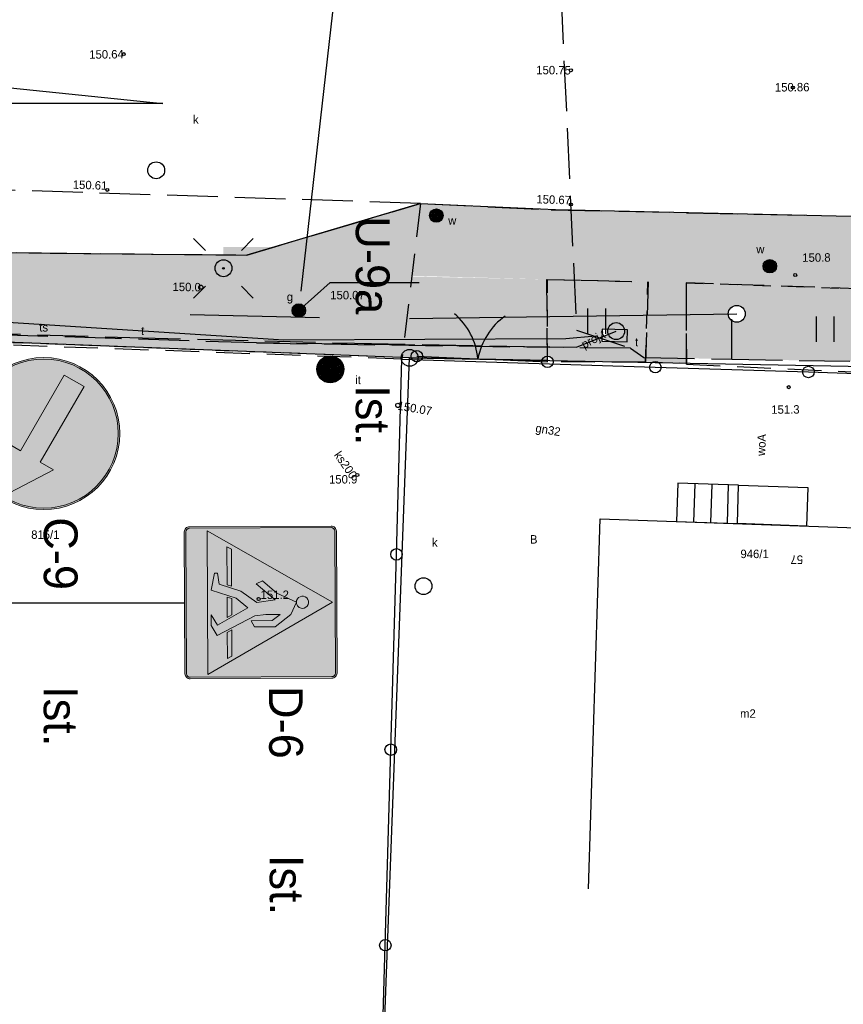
# Model space of a CAD drawing. Extents: x 7583285 to 7585126, y 6019995 to 6020809.
# Tile 12 of 54: x 7583789 to 7583813, y 6020670 to 6020699. Entities that reach past the tile are written whole.
import ezdxf
from ezdxf import colors
from ezdxf.entities.mleader import LeaderData, LeaderLine
from ezdxf.enums import TextEntityAlignment as Align
from ezdxf.math import Vec2, Vec3

# ---------------------------------------------------------------- set-up
doc = ezdxf.new("R2010")
doc.units = 0
doc.header["$MEASUREMENT"] = 0
for name, pattern in [('1_OTKC', [1.5, 1, -0.5]), ('1_OTKJ', [2, 1.5, -0.5]), ('1_OTZI', [1.5, 1, -0.5]), ('1_OTZT', [1.5, 1, -0.5]), ('3', [1, 0.5, -0.5]), ('3_EGBS', [0]), ('3_EGBSG', [0]), ('3_EGBU_A', [0]), ('4_SULO', [0]), ('4_SUPP_P', [2, 1.5, -0.5])]:
    doc.linetypes.add(name, pattern=pattern)
doc.layers.get('0').update_dxf_attribs({"linetype": 'CONTINUOUS', "lineweight": 5})
for name, color, linetype, lineweight in [('0 Krawężnik ', 1, 'CONTINUOUS', 30), ('0 Krawężnik najazdowy', 6, 'CONTINUOUS', 30), ('0 obrzeże', 51, '3', 30), ('Dzialki', 3, 'CONTINUOUS', 25)]:
    doc.layers.add(name, color=color, linetype=linetype, lineweight=lineweight)
for name, color, linetype in [('0 ozn pionowe', 7, 'CONTINUOUS'), ('0 Ozn poziome', 7, 'CONTINUOUS'), ('EADTD_T_0', 216, 'CONTINUOUS'), ('EGBB_E_T_0', 7, 'CONTINUOUS'), ('EGBB_L_0', 36, '3_EGBU_A'), ('EGBE_L_3', 7, '3_EGBS'), ('Numery_dzialek', 7, 'CONTINUOUS'), ('Numery_uzytkow', 3, 'CONTINUOUS'), ('OTK_L_0', 7, '1_OTKJ'), ('OTK_L_2', 7, '1_OTKC'), ('OTO_L_0', 7, 'CONTINUOUS'), ('OTO_L_1', 7, 'CONTINUOUS'), ('OTR_T_0', 7, 'CONTINUOUS'), ('OTR_T_1', 7, 'CONTINUOUS'), ('OTZ_E_T_0', 7, 'CONTINUOUS'), ('OTZ_L_3', 7, '1_OTZT'), ('OTZ_T_2', 7, 'CONTINUOUS'), ('P_SUTP_E_T_0', 30, 'CONTINUOUS'), ('P_SUTP_L_0', 30, '4_SUPP_P'), ('Punkty', 7, 'CONTINUOUS'), ('SUE_T_3', 7, 'CONTINUOUS'), ('SUER_T_0', 1, 'CONTINUOUS'), ('SUG_E_T_4', 52, 'CONTINUOUS'), ('SUG_T_2', 52, 'CONTINUOUS'), ('SUGP_E_T_0', 52, 'CONTINUOUS'), ('SUGR_T_0', 52, 'CONTINUOUS'), ('SUK_E_T_4', 36, 'CONTINUOUS'), ('SUK_T_3', 36, 'CONTINUOUS'), ('SUKP_E_T_0', 36, 'CONTINUOUS'), ('SUL_L_1', 7, '4_SULO'), ('SUP_E_T_1', 7, 'CONTINUOUS'), ('SUP_T_0', 7, 'CONTINUOUS'), ('SUP_T_2', 7, 'CONTINUOUS'), ('SUP_T_4', 7, 'CONTINUOUS'), ('SUTP_E_T_0', 30, 'CONTINUOUS'), ('SUW_E_T_2', 5, 'CONTINUOUS'), ('SUW_T_5', 5, 'CONTINUOUS'), ('SUWP_E_T_0', 5, 'CONTINUOUS')]:
    doc.layers.add(name, color=color, linetype=linetype)

# ---------------------------------------------------------------- blocks, each defined once
blk = doc.blocks.new('GRT')
at = {"linetype": 'Continuous'}
blk.add_circle((0, 0), 0.25, dxfattribs=at)
blk = doc.blocks.new('1_OTRN')
at = {"linetype": 'Continuous'}
blk.add_circle((0, 0), 0.045, dxfattribs=at)
blk = doc.blocks.new('1_OTRS')
at = {"linetype": 'Continuous'}
blk.add_circle((0, 0), 0.045, dxfattribs=at)
blk = doc.blocks.new('1_OTZI')
at = {"linetype": 'Continuous'}
for radius in [0.4, 0.375, 0.35, 0.325, 0.3, 0.275, 0.25, 0.225, 0.2, 0.175, 0.15, 0.125, 0.1, 0.075, 0.05, 0.025, 0.005]:
    blk.add_circle((0, 0), radius, dxfattribs=at)
blk = doc.blocks.new('1_OTZT')
at = {"linetype": 'Continuous'}
for p, q in [((-0.2625, -0.375), (-0.2625, 0.375)), ((0.2625, -0.375), (0.2625, 0.375))]:
    blk.add_line(p, q, dxfattribs=at)
blk = doc.blocks.new('4_SUEO_W')
at = {"linetype": 'Continuous'}
for p, q in [((-0.5303, 0.5303), (-0.8839, 0.8839)), ((0.5303, 0.5303), (0.8839, 0.8839)), ((-0.5303, -0.5303), (-0.8839, -0.8839)), ((0.5303, -0.5303), (0.8839, -0.8839))]:
    blk.add_line(p, q, dxfattribs=at)
blk.add_circle((0, 0), 0.025, dxfattribs=at)
blk = doc.blocks.new('4_SUPP')
at = {"linetype": 'Continuous'}
blk.add_circle((0, 0), 0.25, dxfattribs=at)
blk = doc.blocks.new('4_SUPS')
at = {"linetype": 'Continuous'}
blk.add_circle((0, 0), 0.0625, dxfattribs=at)
blk = doc.blocks.new('4_SUGW')
at = {"linetype": 'Continuous'}
for radius in [0.2, 0.175, 0.15, 0.125, 0.1, 0.075, 0.05, 0.025, 0.00715]:
    blk.add_circle((0, 0), radius, dxfattribs=at)
blk = doc.blocks.new('4_SUKS')
at = {"linetype": 'Continuous'}
blk.add_circle((0, 0), 0.25, dxfattribs=at)
blk = doc.blocks.new('4_SUPK')
at = {"linetype": 'Continuous'}
blk.add_circle((0, 0), 0.25, dxfattribs=at)
blk = doc.blocks.new('4_SUPW_B')
at = {"linetype": 'Continuous'}
for p, q in [((0.375, 0.175), (-0.375, 0.175)), ((-0.375, 0.175), (-0.375, -0.175)), ((0.375, -0.175), (0.375, 0.175)), ((-0.375, -0.175), (0.375, -0.175))]:
    blk.add_line(p, q, dxfattribs=at)
blk = doc.blocks.new('4_SUWW')
at = {"linetype": 'Continuous'}
for radius in [0.2, 0.175, 0.15, 0.125, 0.1, 0.075, 0.05, 0.025, 0.00715]:
    blk.add_circle((0, 0), radius, dxfattribs=at)
blk = doc.blocks.new('P_Opis_Pionowe')
for tag, p in [('Symbol', (0, 0)), ('Stan', (5, 0))]:
    blk.add_attdef(tag, p, '', height=1)
at = {"flags": 1}
for tag, p in [('Wielkość', (0, -1.2)), ('Odblaskowość', (0, -2.4)), ('Dodatkowe', (0, -3.6))]:
    blk.add_attdef(tag, p, '', height=1, dxfattribs=at)
blk = doc.blocks.new('C-9_')
at = {"true_color": 0xffffff}
h = blk.add_hatch(color=7, dxfattribs=at)
h.dxf.hatch_style = 1
h.paths.add_polyline_path([(-450, 450, 1), (450, 450, 1)])
h.paths.add_polyline_path([(-441, 450, 1), (441, 450, 1)], flags=16)
at = {"true_color": 0x1d1d1d}
h = blk.add_hatch(color=250, dxfattribs=at)
h.paths.add_polyline_path([(220.5, 831.9, 1), (-220.5, 68.1, 1)])
h.paths.add_polyline_path([(215.1, 507.6), (350.7, 247.5), (57.6, 234.9), (102.6, 312.8), (-345.5, 571.5), (-278, 688.5), (170.1, 429.7)], flags=16)
at = {"true_color": 0xffffff}
h = blk.add_hatch(color=7, dxfattribs=at)
h.dxf.hatch_style = 1
h.paths.add_polyline_path([(-345.5, 571.5), (102.6, 312.8), (57.6, 234.9), (350.7, 247.5), (215.1, 507.6), (170.1, 429.7), (-278, 688.5)])
at = {"color": 7, "true_color": 0xffffff}
blk.add_lwpolyline([(450, 450, 1), (-450, 450, 1)], format="xyb", close=True, dxfattribs=at)
at = {"color": 250, "true_color": 0x1d1d1d}
blk.add_lwpolyline([(441, 450, 1), (-441, 450, 1)], format="xyb", close=True, dxfattribs=at)
at = {"color": 7, "true_color": 0xffffff}
blk.add_lwpolyline([(215.1, 507.6), (350.7, 247.5), (57.6, 234.9), (102.6, 312.8), (-345.5, 571.5), (-278, 688.5), (170.1, 429.7)], close=True, dxfattribs=at)
blk = doc.blocks.new('D-6_')
at = {"true_color": 0x000000}
h = blk.add_hatch(color=18, dxfattribs=at)
h.dxf.hatch_style = 1
edge = h.paths.add_edge_path()
edge.add_line((-369.1, 382.1), (241.8, 993.1))
edge = h.paths.add_edge_path()
edge.add_line((-241.8, 254.9), (369.1, 865.8))
at = {"true_color": 0xffffff}
h = blk.add_hatch(color=7, dxfattribs=at)
h.dxf.hatch_style = 1
h.paths.add_polyline_path([(-450, 30, 0.414214), (-420, 0), (0, 0), (420, 0, 0.414214), (450, 30), (450, 870, 0.414214), (420, 900), (-420, 900, 0.414214), (-450, 870)])
h.paths.add_polyline_path([(-441, 30, 0.414214), (-420, 9), (420, 9, 0.414214), (441, 30), (441, 870, 0.414214), (420, 891), (-420, 891, 0.414214), (-441, 870)], flags=16)
h.paths.add_polyline_path([(-390, 240), (-390, 795), (-240, 795), (-240, 613.1), (90, 613.1), (90, 877.5), (292.5, 877.5), (292.5, 22.5), (90, 22.5), (90, 421.9), (-240, 421.9), (-240, 240)], flags=0)
h.paths.add_polyline_path([(-382.5, 247.5), (-382.5, 787.5), (-247.5, 787.5), (-247.5, 613.1), (-247.5, 247.5)], flags=0)
at = {"true_color": 0x1d1d1d}
h = blk.add_hatch(color=250, dxfattribs=at)
h.dxf.hatch_style = 1
h.paths.add_polyline_path([(-420, 9), (420, 9, 0.414214), (441, 30), (441, 870, 0.414214), (420, 891), (-420, 891, 0.414214), (-441, 870), (-441, 30, 0.414214)])
at = {"true_color": 0xffffff}
h = blk.add_hatch(color=7, dxfattribs=at)
h.dxf.hatch_style = 1
h.paths.add_polyline_path([(-426, 135), (0, 876), (426, 135)])
at = {"true_color": 0x000000}
h = blk.add_hatch(color=18, dxfattribs=at)
h.dxf.hatch_style = 1
h.paths.add_polyline_path([(-175.5, 194.6), (-175.5, 176.6), (-73.8, 157.5), (-27, 305.7), (30.9, 373.2), (133.5, 193.5), (72.6, 157.2), (135, 157.2), (195.4, 191.7), (78.8, 414.3), (72, 481.2), (72, 565.2), (108, 517.2), (108, 393.4), (144, 413.7), (144, 535.2), (72, 627.7), (0, 661.2), (-54, 546.9), (-128.3, 460.8), (-110.8, 423.9), (-14.4, 535.2), (0, 427.2), (-67.5, 332.7), (-110.4, 204.1)])
h.paths.add_polyline_path([(-330.7, 251.7), (-317.2, 278.7), (-96.9, 278.7), (-105.9, 251.7)])
h.paths.add_polyline_path([(36, 697.2, 2.414214), (0, 661.2, 0.414214)])
h.paths.add_polyline_path([(162, 278.7), (176.1, 251.7), (330.7, 251.7), (317.2, 278.7)])
h.paths.add_polyline_path([(-32.7, 251.7), (-24.2, 278.7), (72.4, 278.7), (87.8, 251.7)])
at = {"color": 7, "true_color": 0xffffff}
for points in [[(-420, 0), (420, 0, 0.414214), (450, 30), (450, 870, 0.414214), (420, 900), (-420, 900, 0.414214), (-450, 870), (-450, 30, 0.414214)], [(-420, 9), (420, 9, 0.414214), (441, 30), (441, 870, 0.414214), (420, 891), (-420, 891, 0.414214), (-441, 870), (-441, 30, 0.414214), (-420, 9)]]:
    blk.add_lwpolyline(points, format="xyb", close=True, dxfattribs=at)
blk.add_lwpolyline([(-426, 135), (0, 876), (426, 135)], close=True, dxfattribs=at)
at = {"color": 18, "true_color": 0x000000}
blk.add_lwpolyline([(36, 697.2, 2.414214), (0, 661.2, 0.414214)], format="xyb", close=True, dxfattribs=at)
for points in [[(-175.5, 194.6), (-175.5, 176.6), (-73.8, 157.5), (-27, 305.7), (30.9, 373.2), (133.5, 193.5), (72.6, 157.2), (135, 157.2), (195.4, 191.7), (78.8, 414.3), (72, 481.2), (72, 565.2), (108, 517.2), (108, 393.4), (144, 413.7), (144, 535.2), (72, 627.7), (0, 661.2), (-54, 546.9), (-128.3, 460.8), (-110.8, 423.9), (-14.4, 535.2), (0, 427.2), (-67.5, 332.7), (-110.4, 204.1)], [(-330.7, 251.7), (-317.2, 278.7), (-96.9, 278.7), (-105.9, 251.7)], [(-32.7, 251.7), (-24.2, 278.7), (72.4, 278.7), (87.8, 251.7)], [(162, 278.7), (176.1, 251.7), (330.7, 251.7), (317.2, 278.7)]]:
    blk.add_lwpolyline(points, close=True, dxfattribs=at)
blk = doc.blocks.new('U-9b_')
at = {"true_color": 0x000000}
h = blk.add_hatch(color=18, dxfattribs=at)
h.paths.add_polyline_path([(250, 750), (-250, 250), (-250, 500), (250, 1000)])
h.paths.add_polyline_path([(250, 1250), (0, 1250), (-250, 1000), (-250, 750)])
h.paths.add_polyline_path([(250, 500), (-250, 0), (0, 0), (250, 250)])
at = {"true_color": 0xe1e1e1}
h = blk.add_hatch(color=254, dxfattribs=at)
h.paths.add_polyline_path([(250, 1250), (-250, 750), (-250, 500), (250, 1000)])
h.paths.add_polyline_path([(250, 500), (-250, 0), (-250, 250), (250, 750)])
h.paths.add_polyline_path([(-250, 1000), (-250, 1250), (0, 1250)])
h.paths.add_polyline_path([(250, 0), (0, 0), (250, 250)])

msp = doc.modelspace()

# ---------------------------------------------------------------- hatches: boundary and pattern name
at = {"lineweight": 30}
h = msp.add_hatch(color=256, dxfattribs=at)
h.dxf.hatch_style = 1
h.set_gradient(color1=(173, 173, 173), color2=(143, 143, 143), one_color=1, tint=0.47)
h.paths.add_polyline_path([(7584184.03, 6020688.51), (7584184.031, 6020686.51), (7584178.714, 6020686.51), (7584176.46, 6020686.51), (7584176.474, 6020685.823), (7584174.546, 6020685.784), (7584174.496, 6020686.51), (7584163.62, 6020686.51), (7584163.65, 6020685.562), (7584159.577, 6020685.433), (7584159.577, 6020686.573), (7584139.588, 6020686.604), (7584132.31, 6020686.604), (7584132.301, 6020685.049), (7584129.979, 6020685.03), (7584129.983, 6020686.611), (7584116.751, 6020686.67), (7584110.397, 6020686.67), (7584107.426, 6020686.51), (7584096, 6020686.51), (7584096.066, 6020684.156), (7584095.028, 6020684.155), (7584094.91, 6020686.47), (7584090.79, 6020686.45), (7584087.38, 6020686.5), (7584076.799, 6020686.5), (7584072.031, 6020686.5), (7584063.27, 6020686.437), (7584063.279, 6020684.188), (7584062.17, 6020684.22), (7584062.172, 6020686.49), (7584049.78, 6020686.5), (7584046.255, 6020686.78), (7584038.409, 6020686.989), (7584034.778, 6020687.086), (7584020.493, 6020687.518), (7584014.844, 6020687.619), (7583996.64, 6020687.906), (7583996.64, 6020685.863), (7583995.64, 6020685.863), (7583995.64, 6020687.886), (7583992.069, 6020687.886), (7583988.622, 6020688.013), (7583985.939, 6020688.013), (7583981.93, 6020687.765), (7583955.77, 6020687.575), (7583955.77, 6020686.07), (7583954.26, 6020686.07), (7583954.249, 6020687.588), (7583940.36, 6020687.47), (7583932.205, 6020686.457), (7583932.202, 6020687.581), (7583908.883, 6020687.917), (7583895.47, 6020688.454), (7583879.431, 6020690.274), (7583871.509, 6020690.557), (7583850.73, 6020691.44), (7583837.31, 6020690.63), (7583824.719, 6020690.63), (7583820.29, 6020690.88), (7583816.81, 6020690.8), (7583808.51, 6020691.09), (7583808.51, 6020688.714), (7583807.301, 6020688.755), (7583807.38, 6020691.12), (7583804.4, 6020691.19), (7583800.384, 6020691.296), (7583800.32, 6020688.87), (7583766.736, 6020690.08), (7583766.953, 6020690.832), (7583767.612, 6020692.057), (7583774.909, 6020692.004), (7583775.984, 6020691.939), (7583779.62, 6020692.04), (7583783.71, 6020692.04), (7583795.5, 6020691.91), (7583800.64, 6020693.44), (7583804.51, 6020693.25), (7583816.78, 6020692.99), (7583820.29, 6020692.88), (7583823.06, 6020692.75), (7583831.23, 6020692.43), (7583837.31, 6020692.745), (7583850.73, 6020693.44), (7583875.346, 6020692.44), (7583879.431, 6020692.274), (7583880.102, 6020692.247), (7583895.705, 6020690.525), (7583905.884, 6020690.209), (7583908.883, 6020690.117), (7583932.826, 6020689.714), (7583948.721, 6020689.587), (7583981.93, 6020689.965), (7583985.902, 6020690.012), (7583988.58, 6020690.044), (7583992.069, 6020690.086), (7583997.407, 6020690.086), (7584009.084, 6020689.773), (7584020.422, 6020689.518), (7584034.778, 6020689.086), (7584046.21, 6020688.78), (7584060.778, 6020688.677), (7584073.362, 6020688.67), (7584090.798, 6020688.67), (7584110.425, 6020688.67), (7584138.543, 6020688.573), (7584165.71, 6020688.573)])
h.paths.add_polyline_path([(7583755.187, 6020695.111), (7583754.885, 6020693.143), (7583760.83, 6020692.23), (7583761.245, 6020690.946), (7583761.322, 6020690.248), (7583751.485, 6020690.549), (7583751.578, 6020693.341), (7583746.91, 6020693.53), (7583726.307, 6020694.557), (7583707.51, 6020695.44), (7583709.508, 6020697.365), (7583734.856, 6020696.127)])
h.paths.add_polyline_path([(7583702.142, 6020697.67), (7583703.303, 6020695.65), (7583688.945, 6020695.982), (7583668.249, 6020696.589), (7583670.04, 6020698.557)])
h = msp.add_hatch(color=256, dxfattribs=at)
h.dxf.hatch_style = 1
h.set_gradient(color1=(204, 102, 102), color2=(155, 77, 77), one_color=1, tint=0.47)
h.paths.add_polyline_path([(7583756.734, 6020695.037), (7583770.674, 6020694.403), (7583770.659, 6020694.392), (7583769.564, 6020693.879), (7583768.593, 6020693.168), (7583767.612, 6020692.057), (7583766.953, 6020690.832), (7583766.728, 6020690.08), (7583761.319, 6020690.248), (7583761.245, 6020690.946), (7583760.83, 6020692.23), (7583760.22, 6020693.28), (7583759.86, 6020693.61), (7583759.854, 6020693.604), (7583758.038, 6020694.755)])
h.paths.add_polyline_path([(7583702.387, 6020697.256, 0.367892), (7583702.425, 6020697.3, 0.097239), (7583702.422, 6020697.317), (7583708.59, 6020697.06), (7583708.15, 6020696.39), (7583707.51, 6020695.44), (7583703.319, 6020695.624), (7583703.32, 6020695.65), (7583702.76, 6020696.61)])
h.paths.add_polyline_path([(7583702.144, 6020697.666), (7583702.918, 6020697.638), (7583706.198, 6020697.505, 0.66896), (7583706.281, 6020697.501), (7583708.812, 6020697.398), (7583709.508, 6020697.365), (7583708.477, 6020696.372), (7583708.15, 6020696.39), (7583708.59, 6020697.06), (7583702.422, 6020697.317, 0.619921), (7583702.341, 6020697.323)])
h.paths.add_polyline_path([(7583800.334, 6020690.03), (7583800.375, 6020691.1), (7583800.382, 6020691.276), (7583804.38, 6020691.19), (7583804.389, 6020690.089), (7583803.097, 6020690.07), (7583801.778, 6020690.051)])
h.paths.add_polyline_path([(7583802.34, 6020688.84, 0.17179), (7583801.778, 6020690.051), (7583800.334, 6020690.03), (7583800.318, 6020688.823), (7583802.169, 6020688.847)])
h.paths.add_polyline_path([(7583804.4, 6020688.75), (7583804.389, 6020690.089), (7583803.097, 6020690.07, 0.402105), (7583802.74, 6020688.824)])
h.paths.add_polyline_path([(7583802.34, 6020688.84, 0.17179), (7583801.778, 6020690.051), (7583803.097, 6020690.07, 0.402105), (7583802.74, 6020688.824), (7583802.169, 6020688.847)])
h.paths.add_polyline_path([(7583702.317, 6020697.362), (7583702.317, 6020696.987), (7583703.484, 6020696.987), (7583703.484, 6020697.362)], flags=24)
h.paths.add_polyline_path([(7583702.317, 6020697.362), (7583702.317, 6020696.987), (7583703.484, 6020696.987), (7583703.484, 6020697.362)], flags=24)
h = msp.add_hatch(color=256, dxfattribs=at)
h.dxf.hatch_style = 1
h.set_gradient(color1=(191, 255, 127), color2=(191, 255, 127), one_color=1, tint=0.47)
h.paths.add_polyline_path([(7583808.51, 6020690.148), (7583808.51, 6020691.09), (7583816.81, 6020690.8), (7583816.753, 6020689.848), (7583816.684, 6020688.706), (7583815.39, 6020688.73), (7583809.85, 6020688.83), (7583809.85, 6020689.97, 0.618034), (7583810.25, 6020690.17, 1.007257), (7583809.75, 6020690.166)])
h.paths.add_polyline_path([(7583813.302, 6020689.977), (7583813.26, 6020689.605), (7583813.798, 6020689.543), (7583813.84, 6020689.915)], flags=24)
h.paths.add_polyline_path([(7583820.29, 6020689.636), (7583820.29, 6020690.88), (7583824.247, 6020690.656, 0.277696), (7583824.747, 6020690.532), (7583824.627, 6020688.41), (7583820.56, 6020688.485, 0.004634), (7583820.56, 6020688.49, 0.437869), (7583820.29, 6020688.739), (7583820.29, 6020689.636)])
h.paths.add_polyline_path([(7583805.598, 6020690.106), (7583806.123, 6020690.114), (7583807.341, 6020690.132), (7583807.37, 6020691.12), (7583805.191, 6020691.171), (7583805.241, 6020690.101)])
h.paths.add_polyline_path([(7583806.123, 6020690.114), (7583807.341, 6020690.132), (7583807.304, 6020688.879), (7583807.25, 6020688.88), (7583806.86, 6020689.15), (7583806.239, 6020689.359), (7583806.76, 6020689.344), (7583806.77, 6020689.694), (7583806.677, 6020689.696, 0.837548), (7583806.185, 6020689.711), (7583806.123, 6020689.713)])
h.paths.add_polyline_path([(7583806.928, 6020689.522), (7583806.928, 6020689.147), (7583807.219, 6020689.147), (7583807.219, 6020689.522)], flags=24)
h.paths.add_polyline_path([(7583804.4, 6020689.181), (7583804.47, 6020689.18), (7583806.86, 6020689.15), (7583807.25, 6020688.88), (7583807.304, 6020688.879), (7583807.3, 6020688.74), (7583807.127, 6020688.741), (7583804.565, 6020688.789, 0.348002), (7583804.4, 6020688.92), (7583804.4, 6020689.181)])
h.paths.add_polyline_path([(7583805.241, 6020690.101), (7583805.191, 6020691.171), (7583804.4, 6020691.19), (7583804.4, 6020690.089)])
h.paths.add_polyline_path([(7583804.4, 6020689.437), (7583804.4, 6020690.089), (7583805.241, 6020690.101), (7583805.26, 6020689.69), (7583805.598, 6020689.576), (7583805.776, 6020689.516), (7583804.94, 6020689.44)])
h.paths.add_polyline_path([(7583805.045, 6020689.29), (7583805.279, 6020688.848), (7583806.495, 6020689.49), (7583806.261, 6020689.932)], flags=24)
h.paths.add_polyline_path([(7583805.045, 6020689.29), (7583805.279, 6020688.848), (7583806.495, 6020689.49), (7583806.261, 6020689.932)], flags=24)
h.paths.add_polyline_path([(7583805.045, 6020689.29), (7583805.279, 6020688.848), (7583806.495, 6020689.49), (7583806.261, 6020689.932)], flags=24)
h = msp.add_hatch(color=256, dxfattribs=at)
h.dxf.hatch_style = 1
h.set_gradient(color1=(191, 255, 127), color2=(191, 255, 127), one_color=1, tint=0.47)
h.paths.add_polyline_path([(7583808.51, 6020690.148), (7583809.75, 6020690.166, 0.232254), (7583809.85, 6020689.97), (7583809.85, 6020688.83), (7583808.51, 6020688.856), (7583808.51, 6020690.148)])
h.paths.add_polyline_path([(7583804.4, 6020689.181), (7583804.47, 6020689.18), (7583806.86, 6020689.15), (7583807.25, 6020688.88), (7583807.304, 6020688.879), (7583807.3, 6020688.74), (7583807.127, 6020688.741), (7583804.565, 6020688.789, 0.348002), (7583804.4, 6020688.92), (7583804.4, 6020689.181)])
h.paths.add_polyline_path([(7583804.4, 6020689.19), (7583804.4, 6020689.19), (7583805.26, 6020689.18), (7583805.942, 6020689.46), (7583805.776, 6020689.516), (7583804.94, 6020689.44), (7583804.4, 6020689.437)])
h.paths.add_polyline_path([(7583805.598, 6020690.106), (7583806.123, 6020690.114), (7583806.123, 6020689.713), (7583806.02, 6020689.716), (7583806.014, 6020689.489), (7583805.942, 6020689.46), (7583805.776, 6020689.516), (7583805.598, 6020689.576), (7583805.598, 6020690.106)])
h.paths.add_polyline_path([(7583806.012, 6020689.436), (7583806.014, 6020689.489), (7583806.199, 6020689.565, 0.822095), (7583806.68, 6020689.66, 0.036618), (7583806.677, 6020689.696), (7583806.77, 6020689.694), (7583806.76, 6020689.344), (7583806.239, 6020689.359)])
h.paths.add_polyline_path([(7583805.26, 6020689.69), (7583805.598, 6020689.576), (7583805.598, 6020690.106), (7583805.241, 6020690.101)])
h.paths.add_polyline_path([(7583806.199, 6020689.565, -0.150015), (7583806.185, 6020689.711), (7583806.677, 6020689.696, -0.036618), (7583806.68, 6020689.66, -0.822095)])
h.paths.add_polyline_path([(7583805.045, 6020689.29), (7583805.279, 6020688.848), (7583806.495, 6020689.49), (7583806.261, 6020689.932)], flags=24)
h.paths.add_polyline_path([(7583805.045, 6020689.29), (7583805.279, 6020688.848), (7583806.495, 6020689.49), (7583806.261, 6020689.932)], flags=24)
h.paths.add_polyline_path([(7583805.045, 6020689.29), (7583805.279, 6020688.848), (7583806.495, 6020689.49), (7583806.261, 6020689.932)], flags=24)
h.paths.add_polyline_path([(7583805.045, 6020689.29), (7583805.279, 6020688.848), (7583806.495, 6020689.49), (7583806.261, 6020689.932)], flags=24)
h.paths.add_polyline_path([(7583805.045, 6020689.29), (7583805.279, 6020688.848), (7583806.495, 6020689.49), (7583806.261, 6020689.932)], flags=24)
h = msp.add_hatch(color=256, dxfattribs=at)
h.dxf.hatch_style = 1
h.set_gradient(color1=(191, 255, 127), color2=(191, 255, 127), one_color=1, tint=0.47)
h.paths.add_polyline_path([(7583804.4, 6020689.181), (7583804.47, 6020689.18), (7583806.86, 6020689.15), (7583807.25, 6020688.88), (7583807.304, 6020688.879), (7583807.3, 6020688.74), (7583807.127, 6020688.741), (7583804.565, 6020688.789, 0.348002), (7583804.4, 6020688.92), (7583804.4, 6020689.181)])
h.paths.add_polyline_path([(7583804.4, 6020689.181), (7583804.4, 6020689.19), (7583804.4, 6020689.19), (7583805.26, 6020689.18), (7583805.942, 6020689.46), (7583806.012, 6020689.436), (7583806.01, 6020689.366), (7583806.239, 6020689.359), (7583806.86, 6020689.15), (7583804.47, 6020689.18)])
h.paths.add_polyline_path([(7583806.185, 6020689.711, -0.837548), (7583806.677, 6020689.696)])
h.paths.add_polyline_path([(7583805.045, 6020689.29), (7583805.279, 6020688.848), (7583806.495, 6020689.49), (7583806.261, 6020689.932)], flags=24)
h.paths.add_polyline_path([(7583805.045, 6020689.29), (7583805.279, 6020688.848), (7583806.495, 6020689.49), (7583806.261, 6020689.932)], flags=24)
h.paths.add_polyline_path([(7583805.045, 6020689.29), (7583805.279, 6020688.848), (7583806.495, 6020689.49), (7583806.261, 6020689.932)], flags=24)

# ---------------------------------------------------------------- linework, layer by layer
at = {"layer": '0 Krawężnik ', "lineweight": 30}
for p, q in [((7583804.636, 6020693.258), (7583816.825, 6020692.989)), ((7583783.71, 6020692.04), (7583795.5, 6020691.91))]:
    msp.add_line(p, q, dxfattribs=at)
at = {"layer": '0 Krawężnik najazdowy', "lineweight": 30}
for p, q in [((7583800.64, 6020693.44), (7583795.5, 6020691.91)), ((7583800.64, 6020693.44), (7583804.636, 6020693.258)), ((7583804.4, 6020688.792), (7583800.32, 6020688.87))]:
    msp.add_line(p, q, dxfattribs=at)
at = {"layer": '0 obrzeże', "lineweight": 30}
for p, q in [((7583804.4, 6020688.792), (7583804.4, 6020691.19)), ((7583804.4, 6020691.19), (7583807.38, 6020691.12)), ((7583807.3, 6020688.74), (7583807.37, 6020691.12)), ((7583808.51, 6020688.68), (7583808.51, 6020691.09)), ((7583808.51, 6020691.09), (7583816.81, 6020690.8)), ((7583800.07, 6020688.88), (7583778.33, 6020689.707)), ((7583807.3, 6020688.74), (7583808.51, 6020688.714))]:
    msp.add_line(p, q, dxfattribs=at)
at = {"layer": '0 Ozn poziome', "lineweight": 30}
for p, q in [((7583783.704, 6020697.35), (7583793.015, 6020696.398)), ((7583793.015, 6020696.398), (7583783.704, 6020696.398))]:
    msp.add_line(p, q, dxfattribs=at)
at = {"layer": 'Dzialki'}
for p, q in [((7583800.32, 6020688.87), (7583778.33, 6020689.72)), ((7583799.2, 6020659.19), (7583800.32, 6020688.87)), ((7583800.32, 6020688.87), (7583820.31, 6020688.49))]:
    msp.add_line(p, q, dxfattribs=at)
at = {"layer": 'EGBB_L_0', "linetype": '3_EGBU_A'}
for p, q in [((7583805.61, 6020673.15), (7583805.96, 6020684.1)), ((7583805.96, 6020684.1), (7583816.12, 6020683.75))]:
    msp.add_line(p, q, dxfattribs=at)
at = {"layer": 'EGBE_L_3', "linetype": '3_EGBS'}
for p, q in [((7583808.26, 6020685.16), (7583808.22, 6020684.02)), ((7583808.26, 6020685.16), (7583808.22, 6020684.02)), ((7583808.76, 6020685.14), (7583808.72, 6020684)), ((7583809.26, 6020685.12), (7583809.22, 6020683.99)), ((7583809.75, 6020685.11), (7583809.72, 6020683.97)), ((7583810.02, 6020683.96), (7583810.05, 6020685.1)), ((7583810.05, 6020685.1), (7583812.1, 6020685.03)), ((7583812.1, 6020685.03), (7583812.06, 6020683.89)), ((7583808.22, 6020684.02), (7583810.02, 6020683.96)), ((7583812.06, 6020683.89), (7583810.02, 6020683.96))]:
    msp.add_line(p, q, dxfattribs=at)
at = {"layer": 'EGBE_L_3', "linetype": '3_EGBSG'}
msp.add_line((7583810.05, 6020685.1), (7583808.26, 6020685.16), dxfattribs=at)
at = {"layer": 'OTK_L_0', "linetype": '1_OTKJ'}
for p, q in [((7583800.64, 6020693.44), (7583770.67, 6020694.4)), ((7583795.5, 6020691.91), (7583800.64, 6020693.44)), ((7583800.64, 6020693.44), (7583804.51, 6020693.25)), ((7583804.51, 6020693.25), (7583816.78, 6020692.99)), ((7583774.68, 6020692.13), (7583795.5, 6020691.91))]:
    msp.add_line(p, q, dxfattribs=at)
at = {"layer": 'OTK_L_2', "linetype": '1_OTKC'}
for p, q in [((7583795.5, 6020691.91), (7583800.64, 6020693.44)), ((7583800.64, 6020693.44), (7583800.09, 6020688.83)), ((7583774.68, 6020692.13), (7583795.5, 6020691.91)), ((7583800.09, 6020688.83), (7583776.98, 6020689.66))]:
    msp.add_line(p, q, dxfattribs=at)
at = {"layer": 'OTO_L_0'}
for p, q in [((7583799.93, 6020683.05), (7583800.09, 6020688.83)), ((7583800.09, 6020688.83), (7583807.59, 6020688.59)), ((7583807.59, 6020688.59), (7583812.12, 6020688.45)), ((7583812.12, 6020688.45), (7583816.66, 6020688.31)), ((7583799.76, 6020677.27), (7583799.93, 6020683.05)), ((7583799.6, 6020671.48), (7583799.76, 6020677.27)), ((7583799.38, 6020663.99), (7583799.6, 6020671.48))]:
    msp.add_line(p, q, dxfattribs=at)
for centre in [(7583807.59, 6020688.59), (7583812.12, 6020688.45), (7583799.93, 6020683.05), (7583799.76, 6020677.27), (7583799.6, 6020671.48)]:
    msp.add_circle(centre, 0.17, dxfattribs=at)
at = {"layer": 'OTO_L_1'}
for p, q in [((7583800.53, 6020688.92), (7583801.84, 6020688.86)), ((7583801.59, 6020688.87), (7583803.09, 6020688.81)), ((7583803.09, 6020688.81), (7583804.4, 6020688.75))]:
    msp.add_line(p, q, dxfattribs=at)
for centre in [(7583800.53, 6020688.92), (7583804.4, 6020688.75)]:
    msp.add_circle(centre, 0.17, dxfattribs=at)
for centre, start, end in [((7583800.349, 6020688.651), 5.4292, 49.5036), ((7583804.307, 6020688.477), 125.4659, 169.5403)]:
    msp.add_arc(centre, 2, start, end, dxfattribs=at)
at = {"layer": 'OTZ_L_3', "linetype": '1_OTZI'}
for p, q in [((7583804.4, 6020688.75), (7583804.38, 6020691.19)), ((7583804.38, 6020691.19), (7583807.38, 6020691.12)), ((7583807.38, 6020691.12), (7583807.3, 6020688.74)), ((7583808.5, 6020691.09), (7583808.51, 6020688.68)), ((7583816.81, 6020690.8), (7583808.5, 6020691.09)), ((7583807.3, 6020688.74), (7583804.4, 6020688.75)), ((7583808.51, 6020688.68), (7583816.66, 6020688.31))]:
    msp.add_line(p, q, dxfattribs=at)
at = {"layer": 'P_SUTP_L_0', "linetype": '4_SUPP_P'}
for p, q in [((7583804.7, 6020701.66), (7583805.26, 6020689.69)), ((7583809.85, 6020688.83), (7583809.85, 6020690.01)), ((7583785.31, 6020689.67), (7583792.04, 6020689.47)), ((7583805.26, 6020689.69), (7583806.86, 6020689.15)), ((7583805.26, 6020689.18), (7583806.43, 6020689.66)), ((7583791.61, 6020689.44), (7583785.67, 6020689.63)), ((7583795.79, 6020689.31), (7583791.61, 6020689.44)), ((7583792.04, 6020689.47), (7583798.69, 6020689.3)), ((7583804.47, 6020689.18), (7583795.79, 6020689.31)), ((7583795.79, 6020689.31), (7583804.47, 6020689.18)), ((7583798.69, 6020689.3), (7583804.4, 6020689.19)), ((7583804.4, 6020689.19), (7583805.26, 6020689.18)), ((7583806.86, 6020689.15), (7583804.47, 6020689.18)), ((7583806.86, 6020689.15), (7583807.25, 6020688.88)), ((7583807.25, 6020688.88), (7583809.85, 6020688.83)), ((7583809.85, 6020688.83), (7583815.39, 6020688.73))]:
    msp.add_line(p, q, dxfattribs=at)
at = {"layer": 'SUGR_T_0', "linetype": 'Continuous'}
for p, q in [((7583797.04, 6020690.27), (7583797.97, 6020691.1)), ((7583797.97, 6020691.1), (7583800.6, 6020691.1))]:
    msp.add_line(p, q, dxfattribs=at)
at = {"layer": 'SUL_L_1', "linetype": '4_SULO'}
for p, q in [((7583798.53, 6020703.46), (7583797.1, 6020690.84)), ((7583786.21, 6020690.07), (7583796.6, 6020689.4)), ((7583793.82, 6020690.15), (7583797.65, 6020690.06)), ((7583800.32, 6020690.03), (7583810, 6020690.17)), ((7583796.6, 6020689.4), (7583804.94, 6020689.44)), ((7583804.94, 6020689.44), (7583805.82, 6020689.52))]:
    msp.add_line(p, q, dxfattribs=at)

# ---------------------------------------------------------------- block references
for p, rotation, values in [((7583798.726, 6020693.058), 270, {'Symbol': 'U-9a', 'Stan': 'Ist.'}), ((7583789.492, 6020684.151), 270, {'Symbol': 'C-9', 'Stan': 'Ist.'}), ((7583796.154, 6020679.153), 270.2545199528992, {'Symbol': 'D-6', 'Stan': 'Ist.'})]:
    msp.add_blockref('P_Opis_Pionowe', p, dxfattribs=dict(rotation=rotation)).add_auto_attribs(values)
for name, p, xscale, yscale, zscale, rotation in [('C-9_', (7583787.242, 6020686.626), 0.005, 0.005, 0.005, 270), ('D-6_', (7583793.661, 6020681.617), 0.004999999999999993, 0.004999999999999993, 0.004999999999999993, 270.2545199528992)]:
    msp.add_blockref(name, p, dxfattribs=dict(xscale=xscale, yscale=yscale, zscale=zscale, rotation=rotation))
at = {"layer": '0 ozn pionowe', "xscale": 0.0025, "yscale": 0.0025, "zscale": 0.0025, "rotation": 270}
msp.add_blockref('U-9b_', (7583794.81, 6020691.52), dxfattribs=at)
at = {"layer": 'OTR_T_0'}
for p, rotation in [((7583791.86, 6020697.86), 269.999997), ((7583811.66, 6020696.87), 0.41379), ((7583791.37, 6020693.84), 269.999997)]:
    msp.add_blockref('1_OTRS', p, dxfattribs=dict(at, rotation=rotation))
for p in [(7583805.09, 6020697.38), (7583805.09, 6020693.41)]:
    msp.add_blockref('1_OTRS', p, dxfattribs=at)
at = {"layer": 'OTR_T_1', "rotation": 0.41379}
for p in [(7583811.73, 6020691.32), (7583811.54, 6020688), (7583798.77, 6020685.4)]:
    msp.add_blockref('1_OTRN', p, dxfattribs=at)
at = {"layer": 'OTR_T_1'}
msp.add_blockref('1_OTRN', (7583795.85, 6020681.73), dxfattribs=at)
at = {"layer": 'OTZ_L_3'}
for p in [(7583805.86, 6020689.95), (7583805.86, 6020689.95), (7583812.62, 6020689.72), (7583812.62, 6020689.72)]:
    msp.add_blockref('1_OTZT', p, dxfattribs=at)
at = {"layer": 'OTZ_T_2'}
msp.add_blockref('1_OTZI', (7583797.97, 6020688.53), dxfattribs=at)
at = {"layer": 'Punkty'}
msp.add_blockref('GRT', (7583800.32, 6020688.87), dxfattribs=at)
at = {"layer": 'SUE_T_3'}
for name in ['4_SUEO_W', '4_SUPP']:
    msp.add_blockref(name, (7583794.81, 6020691.52), dxfattribs=at)
at = {"layer": 'SUER_T_0'}
msp.add_blockref('4_SUPS', (7583794.14, 6020690.96), dxfattribs=at)
at = {"layer": 'SUG_T_2'}
msp.add_blockref('4_SUGW', (7583797.04, 6020690.27), dxfattribs=at)
at = {"layer": 'SUGR_T_0'}
for p in [(7583797.04, 6020690.27), (7583799.97, 6020687.46)]:
    msp.add_blockref('4_SUPS', p, dxfattribs=at)
at = {"layer": 'SUK_T_3'}
for p in [(7583792.82, 6020694.42), (7583800.73, 6020682.11)]:
    msp.add_blockref('4_SUKS', p, dxfattribs=at)
at = {"layer": 'SUP_T_0'}
for p in [(7583810, 6020690.17), (7583806.43, 6020689.66)]:
    msp.add_blockref('4_SUPK', p, dxfattribs=at)
at = {"layer": 'SUP_T_2'}
msp.add_blockref('4_SUPP', (7583794.81, 6020691.52), dxfattribs=at)
at = {"layer": 'SUP_T_4', "rotation": 358.284066}
msp.add_blockref('4_SUPW_B', (7583806.39, 6020689.53), dxfattribs=at)
at = {"layer": 'SUW_T_5'}
for p in [(7583801.11, 6020693.08), (7583810.98, 6020691.58)]:
    msp.add_blockref('4_SUWW', p, dxfattribs=at)

# ---------------------------------------------------------------- texts
at = {"layer": 'EADTD_T_0'}
msp.add_text('57', height=0.25, rotation=180.4341, dxfattribs=at).set_placement((7583811.96, 6020683.02))
at = {"layer": 'EGBB_E_T_0'}
msp.add_text('m2', height=0.25, dxfattribs=at).set_placement((7583810.33, 6020678.34), align=Align.MIDDLE)
at = {"layer": 'Numery_dzialek'}
for s, p in [('815/1', (7583789.12, 6020683.76)), ('946/1', (7583810.11, 6020683.19))]:
    msp.add_text(s, height=0.25, dxfattribs=at).set_placement(p, align=Align.TOP_LEFT)
at = {"layer": 'Numery_uzytkow'}
msp.add_text('B', height=0.25, dxfattribs=at).set_placement((7583803.88, 6020683.37))
at = {"layer": 'OTR_T_0'}
for s, rotation, p in [('150.64', 0.7722, (7583791.86, 6020697.86)), ('150.75', 359.4613, (7583805.09, 6020697.38))]:
    msp.add_text(s, height=0.25, rotation=rotation, dxfattribs=at).set_placement(p, align=Align.MIDDLE_RIGHT)
msp.add_text('150.86', height=0.25, rotation=0.4138, dxfattribs=at).set_placement((7583811.64, 6020696.88), align=Align.MIDDLE)
for s, rotation, p in [('150.61', 358.0105, (7583791.37, 6020693.84)), ('150.67', 358.2041, (7583805.09, 6020693.41))]:
    msp.add_text(s, height=0.25, rotation=rotation, dxfattribs=at).set_placement(p, align=Align.RIGHT)
at = {"layer": 'OTR_T_1'}
msp.add_text('150.8', height=0.25, rotation=0.41, dxfattribs=at).set_placement((7583811.94, 6020691.71))
msp.add_text('151.3', height=0.25, rotation=0.4138, dxfattribs=at).set_placement((7583811.44, 6020687.34), align=Align.MIDDLE)
msp.add_text('150.9', height=0.25, rotation=0.4138, dxfattribs=at).set_placement((7583798.77, 6020685.4), align=Align.TOP_RIGHT)
msp.add_text('151.2', height=0.25, dxfattribs=at).set_placement((7583795.91, 6020681.73))
at = {"layer": 'OTZ_E_T_0'}
msp.add_text('it', height=0.25, dxfattribs=at).set_placement((7583798.71, 6020688.09))
at = {"layer": 'P_SUTP_E_T_0'}
msp.add_text('proj.t', height=0.25, rotation=27.8277, dxfattribs=at).set_placement((7583805.77, 6020689.39), align=Align.MIDDLE)
at = {"layer": 'SUER_T_0'}
msp.add_text('150.0', height=0.25, rotation=359.1807, dxfattribs=at).set_placement((7583794.14, 6020690.96), align=Align.MIDDLE_RIGHT)
at = {"layer": 'SUG_E_T_4'}
msp.add_text('g', height=0.25, dxfattribs=at).set_placement((7583796.87, 6020690.55), align=Align.RIGHT)
at = {"layer": 'SUGP_E_T_0'}
msp.add_text('gn32', height=0.25, rotation=350.2577, dxfattribs=at).set_placement((7583804.41, 6020686.7), align=Align.MIDDLE)
at = {"layer": 'SUGR_T_0'}
msp.add_text('150.07', height=0.25, dxfattribs=at).set_placement((7583797.97, 6020690.85), align=Align.TOP_LEFT)
msp.add_text('150.07', height=0.25, rotation=350.2577, dxfattribs=at).set_placement((7583799.97, 6020687.46), align=Align.MIDDLE_LEFT)
at = {"layer": 'SUK_E_T_4'}
for p in [(7583793.91, 6020696.05), (7583800.98, 6020683.53)]:
    msp.add_text('k', height=0.25, dxfattribs=at).set_placement(p, align=Align.TOP_LEFT)
at = {"layer": 'SUKP_E_T_0'}
msp.add_text('ks200', height=0.25, rotation=304.6628, dxfattribs=at).set_placement((7583798.43, 6020685.7), align=Align.MIDDLE)
at = {"layer": 'SUP_E_T_1'}
msp.add_text('t', height=0.25, dxfattribs=at).set_placement((7583806.99, 6020689.21))
at = {"layer": 'SUTP_E_T_0'}
for s, rotation, p in [('ts', 359.64, (7583789.49, 6020689.77)), ('t', 356.3104, (7583792.42, 6020689.67))]:
    msp.add_text(s, height=0.25, rotation=rotation, dxfattribs=at).set_placement(p, align=Align.MIDDLE)
at = {"layer": 'SUW_E_T_2'}
msp.add_text('w', height=0.25, dxfattribs=at).set_placement((7583801.46, 6020693.06), align=Align.TOP_LEFT)
msp.add_text('w', height=0.25, dxfattribs=at).set_placement((7583810.82, 6020691.96), align=Align.RIGHT)
at = {"layer": 'SUWP_E_T_0'}
msp.add_text('woA', height=0.25, rotation=87.05, dxfattribs=at).set_placement((7583810.73, 6020686.29), align=Align.MIDDLE)

# ---------------------------------------------------------------- leaders
ml = msp.add_multileader_mtext('Standard')
ml.set_content('')
ml.set_leader_properties()
ml.build(insert=Vec2(0, 0))
ml.multileader.update_dxf_attribs({"has_dogleg": 0, "dogleg_length": 2, "arrow_head_size": 0})
ctx = ml.context
ctx.base_point, ctx.char_height, ctx.arrow_head_size, ctx.landing_gap_size, ctx.plane_origin, ctx.plane_x_axis, ctx.plane_y_axis = Vec3(7583788.107, 6020715.812), 0.2, 0, 0.4, Vec3(15167576.791, 12041390.41), Vec3(-1, 0), Vec3(0, -1)
notes = []
notes.append((ctx, [(0, (1, 1, 0), (7583786.107, 6020715.812), (1, 0), 2, [(0, [(7583784.357, 6020696.777), (7583797.404, 6020715.812)], 256, [])])]))
ctx.mtext, ml.multileader.dxf.content_type = None, 0
ml = msp.add_multileader_mtext('Standard')
ml.set_content('')
ml.set_leader_properties()
ml.build(insert=Vec2(0, 0))
ml.multileader.update_dxf_attribs({"has_dogleg": 0, "dogleg_length": 2, "arrow_head_size": 0})
ctx = ml.context
ctx.base_point, ctx.char_height, ctx.arrow_head_size, ctx.landing_gap_size, ctx.plane_origin = Vec3(7583793.661, 6020681.617), 0.2, 0, 0.4, Vec3(4.977, 7.018)
notes.append((ctx, [(0, (1, 1, 0), (7583795.661, 6020681.617), (-1, 0), 2, [(0, [(7583778.71, 6020690.137), (7583784.364, 6020681.617)], 256, [])])]))
ctx.mtext, ml.multileader.dxf.content_type = None, 0
for ctx, leaders in notes:
    for number, flags, end, landing, length, lines in leaders:
        leader = LeaderData()
        leader.index, (leader.has_last_leader_line, leader.has_dogleg_vector, leader.attachment_direction) = number, flags
        leader.last_leader_point, leader.dogleg_vector, leader.dogleg_length = Vec3(end), Vec3(landing), length
        for number, points, colour, breaks in lines:
            line = LeaderLine()
            line.index, line.vertices, line.color, line.breaks = number, Vec3.list(points), colors.encode_raw_color(colour), breaks
            leader.lines.append(line)
        ctx.leaders.append(leader)

doc.saveas('drawing.dxf')
